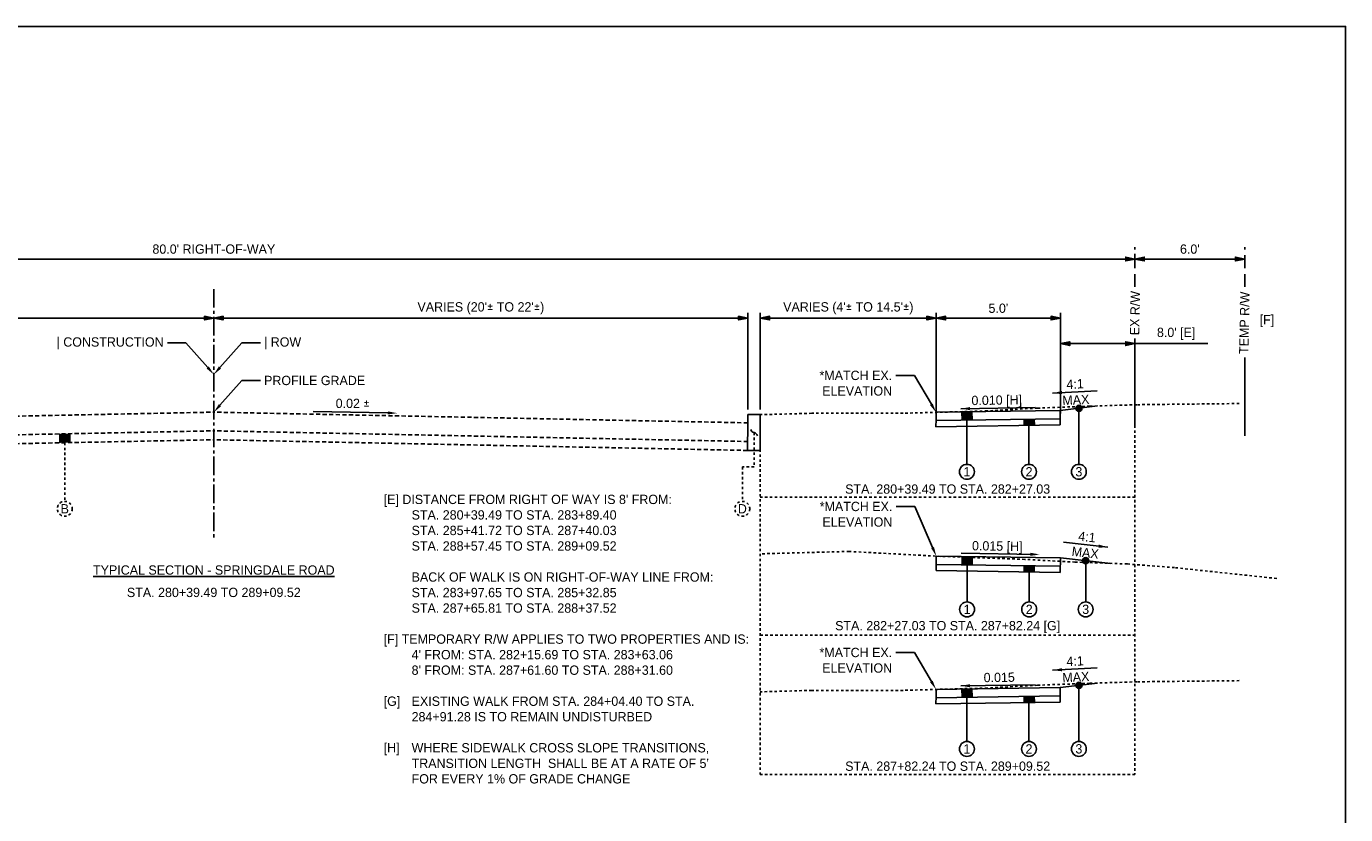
# Model space of a CAD drawing. Header units: feet. Extents: x 19045 to 19260, y 13883 to 14091.
# Tile 6 of 9: x 19083 to 19136, y 13986 to 14018. Entities that reach past the tile are written whole.
import ezdxf
from ezdxf import colors
from ezdxf.entities.mleader import LeaderData, LeaderLine
from ezdxf.math import Vec2, Vec3

# ---------------------------------------------------------------- set-up
doc = ezdxf.new("R2010")
doc.units = ezdxf.units.FT
doc.header["$MEASUREMENT"] = 0
for name, pattern in [('CENTER2', [1.125, 0.75, -0.125, 0.125, -0.125]), ('cl5', [25, 1.25, -1.25, 20, -1.25, 1.25]), ('DASHED', [0.75, 0.5, -0.25]), ('DASHED2', [0.375, 0.25, -0.125]), ('OhDOT_USTN2', [0.11, 0.069, -0.041]), ('OhDOT_USTN3', [0.22, 0.165, -0.055])]:
    doc.linetypes.add(name, pattern=pattern)
for name, color, linetype in [('CM_P_Sidewalk', 254, 'Continuous'), ('PF_X_Ground_Line', 3, 'OhDOT_USTN2'), ('PV_P_EOP', 7, 'Continuous'), ('PV_P_Text', 10, 'Continuous'), ('PV_X_EOP', 7, 'OhDOT_USTN3'), ('RW_X_CL_5', 6, 'cl5'), ('RW_X_Right_of_Way', 7, 'ROWEX-COEC')]:
    doc.layers.add(name, color=color, linetype=linetype)
doc.styles.add('Slanted-Normal', font='font31.shx', dxfattribs={"height": 0.125})
doc.styles.get("Standard").update_dxf_attribs({"font": 'font31.shx'})
doc.styles.add('Straight-Normal', font='font30.shx', dxfattribs={"height": 0.14})
doc.linetypes.add('ROWEX-COEC', pattern='A,0.75,-0.05,["Ex R/W",Straight-Normal,S=1,R=0,X=0,Y=-0.06],-0.7,0.75,-0.3,0.75,-0.3,0.75,-0.3,0.75,-0.3', length=5.7)
doc.dimstyles.new('Dec-1  Slanted', dxfattribs={"dimtxt": 0.125, "dimasz": 0.125, "dimexe": 0.07, "dimexo": 0.07, "dimgap": 0.07, "dimtad": 1, "dimdec": 1, "dimzin": 3, "dimdsep": 46, "dimtxsty": 'Slanted-Normal', "dimblk": 'Dim1', "dimcen": 0, "dimclrd": 95, "dimclre": 95, "dimclrt": 7, "dimadec": 1, "dimazin": 3, "dimtfac": 1, "dimtdec": 1, "dimtix": 1, "dimtofl": 0, "dimtmove": 1, "dimatfit": 3, "dimldrblk": 'Dim1', "dimfxl": 1, "dimtolj": 1, "dimtzin": 0, "dimlwd": -1, "dimlwe": -1, "dimarcsym": 0})

# ---------------------------------------------------------------- blocks, each defined once
blk = doc.blocks.new('Dim1')
h = blk.add_hatch(color=4)
h.dxf.hatch_style = 1
h.paths.add_polyline_path([(0, 0), (-1, -0.2), (-1, 0.2)])
at = {"color": 4}
blk.add_lwpolyline([(0, 0), (-1, -0.2), (-1, 0.2), (0, 0)], dxfattribs=at)
blk = doc.blocks.new('*D891')
at = {"layer": 'Defpoints', "color": 0, "transparency": 16777216}
for p in [(19051.78, 14008.767), (19051.78, 14008.584), (19127.775, 14008.602)]:
    blk.add_point(p, dxfattribs=at)
at = {"layer": 'PV_P_Text', "color": 95, "linetype": 'Continuous', "transparency": 16777216}
for p, q in [((19051.78, 14008.794), (19051.78, 14008.977)), ((19127.4, 14008.767), (19052.155, 14008.767)), ((19127.775, 14008.812), (19127.775, 14008.977))]:
    blk.add_line(p, q, dxfattribs=at)
at = {"layer": 'PV_P_Text', "color": 95, "transparency": 16777216, "xscale": 0.375, "yscale": 0.375, "zscale": 0.375, "rotation": 180}
blk.add_blockref('Dim1', (19051.78, 14008.767), dxfattribs=at)
at = {"layer": 'PV_P_Text', "color": 95, "transparency": 16777216, "xscale": 0.375, "yscale": 0.375, "zscale": 0.375}
blk.add_blockref('Dim1', (19127.775, 14008.767), dxfattribs=at)
at = {"layer": 'PV_P_Text', "color": 7, "transparency": 16777216, "insert": (19090.692, 14009.165), "char_height": 0.375, "attachment_point": 5, "style": 'Slanted-Normal'}
blk.add_mtext("\\A1;80.0' RIGHT-OF-WAY", dxfattribs=at)
blk = doc.blocks.new('*D892')
at = {"layer": 'Defpoints', "color": 0, "transparency": 16777216}
for p in [(19090.692, 14006.387), (19112.192, 14006.387), (19112.192, 14002.5)]:
    blk.add_point(p, dxfattribs=at)
at = {"layer": 'PV_P_Text', "color": 95, "linetype": 'Continuous', "transparency": 16777216}
for p, q in [((19112.192, 14002.71), (19112.192, 14006.597)), ((19091.067, 14006.387), (19111.817, 14006.387))]:
    blk.add_line(p, q, dxfattribs=at)
at = {"layer": 'PV_P_Text', "color": 95, "transparency": 16777216, "xscale": 0.375, "yscale": 0.375, "zscale": 0.375, "rotation": 180}
blk.add_blockref('Dim1', (19090.692, 14006.387), dxfattribs=at)
at = {"layer": 'PV_P_Text', "color": 95, "transparency": 16777216, "xscale": 0.375, "yscale": 0.375, "zscale": 0.375}
blk.add_blockref('Dim1', (19112.192, 14006.387), dxfattribs=at)
at = {"layer": 'PV_P_Text', "color": 7, "transparency": 16777216, "insert": (19101.442, 14006.784), "char_height": 0.375, "attachment_point": 5, "style": 'Slanted-Normal'}
blk.add_mtext("\\A1;VARIES (20'{\\fISOCPEUR|b0|i0|c0|p34;%%P} TO 22'{\\fISOCPEUR|b0|i0|c0|p34;%%P})", dxfattribs=at)
blk = doc.blocks.new('*D893')
at = {"layer": 'Defpoints', "color": 0, "transparency": 16777216}
for p in [(19069.192, 14006.387), (19090.692, 14006.387), (19069.192, 14002.5)]:
    blk.add_point(p, dxfattribs=at)
at = {"layer": 'PV_P_Text', "color": 95, "linetype": 'Continuous', "transparency": 16777216}
for p, q in [((19069.192, 14002.71), (19069.192, 14006.597)), ((19090.317, 14006.387), (19069.567, 14006.387))]:
    blk.add_line(p, q, dxfattribs=at)
at = {"layer": 'PV_P_Text', "color": 95, "transparency": 16777216, "xscale": 0.375, "yscale": 0.375, "zscale": 0.375, "rotation": 180}
blk.add_blockref('Dim1', (19069.192, 14006.387), dxfattribs=at)
at = {"layer": 'PV_P_Text', "color": 95, "transparency": 16777216, "xscale": 0.375, "yscale": 0.375, "zscale": 0.375}
blk.add_blockref('Dim1', (19090.692, 14006.387), dxfattribs=at)
at = {"layer": 'PV_P_Text', "color": 7, "transparency": 16777216, "insert": (19079.942, 14006.784), "char_height": 0.375, "attachment_point": 5, "style": 'Slanted-Normal'}
blk.add_mtext("\\A1;VARIES [20'{\\fISOCPEUR|b0|i0|c0|p34;%%P} TO 31.5'{\\fISOCPEUR|b0|i0|c0|p34;%%P})", dxfattribs=at)
blk = doc.blocks.new('*D894')
at = {"layer": 'Defpoints', "color": 0, "transparency": 16777216}
for p in [(19119.775, 14006.387), (19112.692, 14002.5), (19119.775, 14002.407)]:
    blk.add_point(p, dxfattribs=at)
at = {"layer": 'PV_P_Text', "color": 95, "linetype": 'Continuous', "transparency": 16777216}
for p, q in [((19112.692, 14002.71), (19112.692, 14006.597)), ((19119.775, 14002.617), (19119.775, 14006.597)), ((19113.067, 14006.387), (19119.4, 14006.387))]:
    blk.add_line(p, q, dxfattribs=at)
at = {"layer": 'PV_P_Text', "color": 95, "transparency": 16777216, "xscale": 0.375, "yscale": 0.375, "zscale": 0.375, "rotation": 180}
blk.add_blockref('Dim1', (19112.692, 14006.387), dxfattribs=at)
at = {"layer": 'PV_P_Text', "color": 95, "transparency": 16777216, "xscale": 0.375, "yscale": 0.375, "zscale": 0.375}
blk.add_blockref('Dim1', (19119.775, 14006.387), dxfattribs=at)
at = {"layer": 'PV_P_Text', "color": 7, "transparency": 16777216, "insert": (19116.234, 14006.784), "char_height": 0.375, "attachment_point": 5, "style": 'Slanted-Normal'}
blk.add_mtext("\\A1;VARIES (4'{\\fISOCPEUR|b0|i0|c0|p34;%%P} TO 14.5'{\\fISOCPEUR|b0|i0|c0|p34;%%P})", dxfattribs=at)
blk = doc.blocks.new('*D895')
at = {"layer": 'Defpoints', "color": 0, "transparency": 16777216}
for p in [(19132.191, 14009.129), (19127.775, 14009.028), (19132.191, 14008.767)]:
    blk.add_point(p, dxfattribs=at)
at = {"layer": 'PV_P_Text', "color": 95, "linetype": 'Continuous', "transparency": 16777216}
for p, q in [((19127.775, 14008.818), (19127.775, 14008.557)), ((19128.15, 14008.767), (19131.816, 14008.767)), ((19132.191, 14008.919), (19132.191, 14008.557))]:
    blk.add_line(p, q, dxfattribs=at)
at = {"layer": 'PV_P_Text', "color": 95, "transparency": 16777216, "xscale": 0.375, "yscale": 0.375, "zscale": 0.375, "rotation": 180}
blk.add_blockref('Dim1', (19127.775, 14008.767), dxfattribs=at)
at = {"layer": 'PV_P_Text', "color": 95, "transparency": 16777216, "xscale": 0.375, "yscale": 0.375, "zscale": 0.375}
blk.add_blockref('Dim1', (19132.191, 14008.767), dxfattribs=at)
at = {"layer": 'PV_P_Text', "color": 7, "transparency": 16777216, "insert": (19129.983, 14009.165), "char_height": 0.375, "attachment_point": 5, "style": 'Slanted-Normal'}
blk.add_mtext("\\A1;6.0'", dxfattribs=at)
blk = doc.blocks.new('*D896')
at = {"layer": 'Defpoints', "color": 0, "transparency": 16777216}
for p in [(19124.775, 14006.387), (19119.775, 14002.407), (19124.775, 14002.332)]:
    blk.add_point(p, dxfattribs=at)
at = {"layer": 'PV_P_Text', "color": 95, "linetype": 'Continuous', "transparency": 16777216}
for p, q in [((19119.775, 14002.617), (19119.775, 14006.597)), ((19124.775, 14002.542), (19124.775, 14006.597)), ((19120.15, 14006.387), (19124.4, 14006.387))]:
    blk.add_line(p, q, dxfattribs=at)
at = {"layer": 'PV_P_Text', "color": 95, "transparency": 16777216, "xscale": 0.375, "yscale": 0.375, "zscale": 0.375, "rotation": 180}
blk.add_blockref('Dim1', (19119.775, 14006.387), dxfattribs=at)
at = {"layer": 'PV_P_Text', "color": 95, "transparency": 16777216, "xscale": 0.375, "yscale": 0.375, "zscale": 0.375}
blk.add_blockref('Dim1', (19124.775, 14006.387), dxfattribs=at)
at = {"layer": 'PV_P_Text', "color": 7, "transparency": 16777216, "insert": (19122.275, 14006.784), "char_height": 0.375, "attachment_point": 5, "style": 'Slanted-Normal'}
blk.add_mtext("\\A1;5.0'", dxfattribs=at)
blk = doc.blocks.new('_Integral')
at = {"color": 0, "linetype": 'ByBlock', "lineweight": -2}
for centre, start, end in [((0.44, -0.09), 102, 168), ((-0.44, 0.09), 282, 348)]:
    blk.add_arc(centre, 0.454, start, end, dxfattribs=at)
blk = doc.blocks.new('*D898')
at = {"layer": 'Defpoints', "color": 0, "transparency": 16777216}
for p in [(19127.775, 14005.36), (19124.775, 14002.332), (19127.775, 14002.068)]:
    blk.add_point(p, dxfattribs=at)
at = {"layer": 'PV_P_Text', "color": 95, "linetype": 'Continuous', "transparency": 16777216}
for p, q in [((19124.775, 14002.542), (19124.775, 14005.57)), ((19125.15, 14005.36), (19127.4, 14005.36)), ((19127.775, 14002.278), (19127.775, 14005.57)), ((19127.775, 14005.36), (19130.713, 14005.36))]:
    blk.add_line(p, q, dxfattribs=at)
at = {"layer": 'PV_P_Text', "color": 95, "transparency": 16777216, "xscale": 0.375, "yscale": 0.375, "zscale": 0.375, "rotation": 180}
blk.add_blockref('Dim1', (19124.775, 14005.36), dxfattribs=at)
at = {"layer": 'PV_P_Text', "color": 95, "transparency": 16777216, "xscale": 0.375, "yscale": 0.375, "zscale": 0.375}
blk.add_blockref('Dim1', (19127.775, 14005.36), dxfattribs=at)
at = {"layer": 'PV_P_Text', "color": 7, "transparency": 16777216, "insert": (19129.432, 14005.757), "char_height": 0.375, "attachment_point": 5, "style": 'Slanted-Normal'}
blk.add_mtext("\\A1;8.0' [E]", dxfattribs=at)

msp = doc.modelspace()

# ---------------------------------------------------------------- hatches: boundary and pattern name
at = {"layer": 'PV_P_Text'}
h = msp.add_hatch(color=256, dxfattribs=at)
h.dxf.hatch_style = 1
edge = h.paths.add_edge_path()
edge.add_arc((19125.516, 14002.76), 0.125, 0, 360)
h = msp.add_hatch(color=256, dxfattribs=at)
h.dxf.hatch_style = 1
h.paths.add_polyline_path([(19121.208, 14002.615), (19120.808, 14002.609), (19120.818, 14002.277), (19121.218, 14002.283)])
h = msp.add_hatch(color=256, dxfattribs=at)
h.dxf.hatch_style = 1
h.paths.add_polyline_path([(19123.718, 14002.32), (19123.308, 14002.314), (19123.308, 14002.064), (19123.725, 14002.07)])
h = msp.add_hatch(color=256, dxfattribs=at)
h.dxf.hatch_style = 1
h.paths.add_polyline_path([(19084.492, 14001.725), (19084.892, 14001.733), (19084.892, 14001.373), (19084.492, 14001.366)])
h = msp.add_hatch(color=256, dxfattribs=at)
h.dxf.hatch_style = 1
h.paths.add_polyline_path([(19121.216, 13996.782), (19120.816, 13996.788), (19120.816, 13996.455), (19121.216, 13996.449)])
h = msp.add_hatch(color=256, dxfattribs=at)
h.dxf.hatch_style = 1
h.paths.add_polyline_path([(19123.716, 13996.411), (19123.316, 13996.417), (19123.316, 13996.167), (19123.716, 13996.161)])
h = msp.add_hatch(color=256, dxfattribs=at)
h.dxf.hatch_style = 1
edge = h.paths.add_edge_path()
edge.add_arc((19125.79, 13996.62), 0.125, 0, 360)
h = msp.add_hatch(color=256, dxfattribs=at)
h.dxf.hatch_style = 1
edge = h.paths.add_edge_path()
edge.add_arc((19125.516, 13991.602), 0.125, 0, 360)
h = msp.add_hatch(color=256, dxfattribs=at)
h.dxf.hatch_style = 1
h.paths.add_polyline_path([(19121.208, 13991.457), (19120.808, 13991.451), (19120.818, 13991.118), (19121.218, 13991.124)])
h = msp.add_hatch(color=256, dxfattribs=at)
h.dxf.hatch_style = 1
h.paths.add_polyline_path([(19123.718, 13991.162), (19123.308, 13991.156), (19123.308, 13990.906), (19123.725, 13990.912)])

# ---------------------------------------------------------------- linework, layer by layer
at = {"layer": 'PF_X_Ground_Line'}
for points in [[(19131.97, 14002.948), (19127.856, 14002.901), (19125.951, 14002.842), (19123.85, 14002.764), (19121.825, 14002.651), (19118.44, 14002.557), (19114.762, 14002.556), (19112.692, 14002.5)], [(19133.479, 13995.904), (19129.365, 13996.341), (19127.46, 13996.489), (19125.359, 13996.563), (19123.334, 13996.674), (19119.949, 13996.794), (19116.271, 13996.993), (19112.692, 13996.896)], [(19131.97, 13991.789), (19127.856, 13991.743), (19125.951, 13991.684), (19123.85, 13991.606), (19121.825, 13991.493), (19118.44, 13991.399), (19114.762, 13991.397), (19112.692, 13991.341)]]:
    msp.add_lwpolyline(points, dxfattribs=at)
at = {"layer": 'PV_P_EOP', "linetype": 'DASHED'}
for points in [[(19127.775, 14007.653), (19127.775, 14009.244)], [(19132.191, 14007.653), (19132.191, 14009.244)]]:
    msp.add_lwpolyline(points, dxfattribs=at)
at = {"layer": 'PV_P_EOP', "linetype": 'Continuous'}
for points in [[(19127.775, 14002.068), (19127.775, 14005.36)], [(19132.191, 14001.645), (19132.191, 14004.803)]]:
    msp.add_lwpolyline(points, dxfattribs=at)
at = {"layer": 'PV_P_Text', "linetype": 'ByBlock', "lineweight": -2}
for p, q in [((19124.461, 14003.369), (19126.258, 14003.458)), ((19120.762, 14002.739), (19123.763, 14002.784)), ((19097.696, 14002.569), (19094.696, 14002.629)), ((19120.775, 13996.919), (19123.776, 13996.874)), ((19124.895, 13997.36), (19126.685, 13997.164)), ((19124.461, 13992.21), (19126.258, 13992.3)), ((19120.762, 13991.58), (19123.763, 13991.625))]:
    msp.add_line(p, q, dxfattribs=at)
at = {"layer": 'PV_P_Text', "linetype": 'CENTER2'}
msp.add_lwpolyline([(19090.692, 14007.56), (19090.692, 13997.56)], dxfattribs=at)
at = {"layer": 'PV_P_Text'}
for points in [[(19126.266, 14002.852), (19124.766, 14002.669)], [(19125.516, 14002.76), (19125.516, 14000.499)], [(19119.766, 14002.31), (19119.762, 14002.011)], [(19124.766, 14002.669), (19119.766, 14002.594)], [(19119.766, 14002.31), (19119.766, 14002.594)], [(19124.766, 14002.336), (19119.771, 14002.261)], [(19120.808, 14002.609), (19120.818, 14002.277)], [(19121.008, 14002.314), (19121.008, 14000.499)], [(19121.208, 14002.615), (19121.218, 14002.283)], [(19123.308, 14002.314), (19123.308, 14002.064)], [(19123.718, 14002.32), (19123.725, 14002.07)], [(19124.766, 14002.669), (19124.766, 14002.086)], [(19084.492, 14001.725), (19084.492, 14001.366)], [(19084.892, 14001.733), (19084.892, 14001.374)], [(19124.766, 14002.086), (19119.762, 14002.011)], [(19123.508, 14002.067), (19123.508, 14000.499)], [(19119.775, 13996.804), (19119.766, 13996.221)], [(19124.77, 13996.396), (19119.77, 13996.471)], [(19124.775, 13996.729), (19119.775, 13996.804)], [(19120.816, 13996.788), (19120.816, 13996.455)], [(19121.016, 13996.452), (19121.016, 13994.958)], [(19121.216, 13996.782), (19121.216, 13996.449)], [(19123.316, 13996.417), (19123.316, 13996.167)], [(19123.716, 13996.411), (19123.716, 13996.161)], [(19124.775, 13996.729), (19124.766, 13996.146)], [(19126.805, 13996.512), (19124.775, 13996.729)], [(19125.79, 13996.62), (19125.79, 13994.958)], [(19124.766, 13996.146), (19119.766, 13996.221)], [(19123.516, 13996.164), (19123.516, 13994.958)], [(19126.266, 13991.694), (19124.766, 13991.511)], [(19125.516, 13991.602), (19125.516, 13989.341)], [(19119.766, 13991.152), (19119.762, 13990.852)], [(19124.766, 13991.511), (19119.766, 13991.436)], [(19119.766, 13991.152), (19119.766, 13991.436)], [(19124.766, 13991.177), (19119.771, 13991.103)], [(19120.808, 13991.451), (19120.818, 13991.118)], [(19121.008, 13991.129), (19121.008, 13989.341)], [(19121.208, 13991.457), (19121.218, 13991.124)], [(19123.308, 13991.156), (19123.308, 13990.906)], [(19123.718, 13991.162), (19123.725, 13990.912)], [(19124.766, 13991.511), (19124.766, 13990.927)], [(19124.766, 13990.927), (19119.762, 13990.852)], [(19123.508, 13990.909), (19123.508, 13989.341)]]:
    msp.add_lwpolyline(points, dxfattribs=at)
at = {"layer": 'PV_P_Text', "linetype": 'DASHED2', "ltscale": 0.333}
for points in [[(19112.692, 14002.5), (19112.692, 13993.618)], [(19112.442, 14001.779), (19112.442, 14000.395), (19111.968, 14000.395), (19111.968, 13999.01)], [(19127.775, 14002.068), (19127.775, 13993.618)], [(19084.692, 14001.37), (19084.692, 13999.01)], [(19127.775, 13999.172), (19112.692, 13999.172)], [(19112.692, 13996.896), (19112.692, 13988.014)], [(19127.775, 13996.464), (19127.775, 13988.014)], [(19112.692, 13993.618), (19127.775, 13993.618)], [(19127.775, 13988.014), (19112.692, 13988.014)]]:
    msp.add_lwpolyline(points, dxfattribs=at)
at = {"layer": 'PV_P_Text'}
for centre, radius in [((19125.516, 14002.76), 0.125), ((19121.008, 14000.199), 0.3), ((19123.508, 14000.199), 0.3), ((19125.516, 14000.199), 0.3), ((19125.79, 13996.62), 0.125), ((19121.016, 13994.658), 0.3), ((19123.516, 13994.658), 0.3), ((19125.79, 13994.658), 0.3), ((19125.516, 13991.602), 0.125), ((19121.008, 13989.041), 0.3), ((19123.508, 13989.041), 0.3), ((19125.516, 13989.041), 0.3)]:
    msp.add_circle(centre, radius, dxfattribs=at)
at = {"layer": 'PV_P_Text', "linetype": 'DASHED2', "ltscale": 0.333}
for centre in [(19084.692, 13998.71), (19111.968, 13998.71)]:
    msp.add_circle(centre, 0.3, dxfattribs=at)
at = {"layer": 'PV_P_Text'}
for points in [[(19124.832, 14003.45), (19124.461, 14003.369), (19124.838, 14003.325)], [(19121.136, 14002.807), (19120.762, 14002.739), (19121.138, 14002.682)], [(19097.697, 14002.632), (19098.071, 14002.562), (19097.695, 14002.507)], [(19123.562, 13996.814), (19123.937, 13996.871), (19123.563, 13996.939)], [(19126.305, 13997.142), (19126.685, 13997.164), (19126.319, 13997.267)], [(19124.832, 13992.291), (19124.461, 13992.21), (19124.838, 13992.166)], [(19121.136, 13991.648), (19120.762, 13991.58), (19121.138, 13991.523)]]:
    msp.add_solid(points, dxfattribs=at)
at = {"layer": 'PV_X_EOP'}
for points in [[(19069.192, 14002.17), (19090.692, 14002.6)], [(19112.192, 14002.17), (19090.692, 14002.6)], [(19069.192, 14001.419), (19090.692, 14001.849)], [(19112.192, 14001.419), (19090.692, 14001.849)], [(19069.192, 14001.06), (19090.692, 14001.49)], [(19112.17, 14001.06), (19090.692, 14001.49)]]:
    msp.add_lwpolyline(points, dxfattribs=at)
at = {"layer": 'RW_X_CL_5', "linetype": 'ByBlock'}
msp.add_lwpolyline([(19045.13, 14018.135), (19045.13, 13955.885), (19136.254, 13955.885), (19136.254, 14018.135)], close=True, dxfattribs=at)
at = {"layer": 'RW_X_Right_of_Way'}
for points in [[(19112.192, 14002.17), (19112.17, 14001.06)], [(19112.192, 14002.17), (19112.192, 14002.5), (19112.692, 14002.5), (19112.692, 14001.06)], [(19112.17, 14001.06), (19112.692, 14001.06)]]:
    msp.add_lwpolyline(points, dxfattribs=at)

# ---------------------------------------------------------------- block references
at = {"layer": 'PV_P_Text', "xscale": 0.375, "yscale": 0.375, "zscale": 0.375, "rotation": 90}
msp.add_blockref('_Integral', (19112.442, 14001.779), dxfattribs=at)

# ---------------------------------------------------------------- texts
at = {"insert": (19090.692, 13996.241), "char_height": 0.375, "width": 29.24884, "attachment_point": 5, "style": 'Slanted-Normal'}
msp.add_mtext('{\\LTYPICAL SECTION - SPRINGDALE ROAD}', dxfattribs=at)
at = {"layer": 'CM_P_Sidewalk', "insert": (19097.154, 13999.276), "char_height": 0.375, "attachment_point": 1}
msp.add_mtext_dynamic_manual_height_columns("\\pxi-3,l4,t4;[E] DISTANCE FROM RIGHT OF WAY IS 8' FROM: \\P^ISTA. 280+39.49 TO STA. 283+89.40  \\P^ISTA. 285+41.72 TO STA. 287+40.03\\P^ISTA. 288+57.45 TO STA. 289+09.52\\P\\P^IBACK OF WALK IS ON RIGHT-OF-WAY LINE FROM:\\P^ISTA. 283+97.65 TO STA. 285+32.85\\P^ISTA. 287+65.81 TO STA. 288+37.52\\P\\P[F] TEMPORARY R/W APPLIES TO TWO PROPERTIES AND IS:\\P^I4' FROM: STA. 282+15.69 TO STA. 283+63.06\\P^I8' FROM: STA. 287+61.60 TO STA. 288+31.60\\P\\P[G]^IEXISTING WALK FROM STA. 284+04.40 TO STA. 284+91.28 IS TO REMAIN UNDISTURBED\\P\\P[H]^IWHERE SIDEWALK CROSS SLOPE TRANSITIONS, TRANSITION LENGTH  SHALL BE AT A RATE OF 5' FOR EVERY 1% OF GRADE CHANGE", width=14.32229, gutter_width=42, heights=[0], dxfattribs=at)
at = {"layer": 'PV_P_Text', "style": 'Slanted-Normal'}
for s, rotation, p in [('4:1', 2.8422, (19125.025, 14003.529)), ('0.010 [H]', 0.8594, (19121.195, 14002.884)), ('MAX', 2.8422, (19124.86, 14002.881)), ('0.015 [H]', 359.1406, (19121.212, 13997.038)), ('4:1', 353.7554, (19125.478, 13997.429)), ('MAX', 353.7554, (19125.213, 13996.815)), ('4:1', 2.8422, (19125.025, 13992.371)), ('0.015', 0.8594, (19121.686, 13991.726)), ('MAX', 2.8422, (19124.86, 13991.722))]:
    msp.add_text(s, height=0.375, rotation=rotation, dxfattribs=at).set_placement(p)
at = {"layer": 'PV_P_Text', "char_height": 0.375, "attachment_point": 5, "rotation": 88.8542, "style": 'Slanted-Normal'}
for s, insert, width in [('EX R/W', (19127.775, 14006.589), 2.18377), ('TEMP R/W', (19132.181, 14006.199), 3.20594)]:
    msp.add_mtext(s, dxfattribs=dict(at, insert=insert, width=width))
at = {"layer": 'PV_P_Text', "char_height": 0.375, "attachment_point": 5, "style": 'Slanted-Normal'}
for s, insert, width in [('[F]', (19133.086, 14006.27), 2.03505), ('0.02 {\\fISOCPEUR|b0|i0|c0|p34;%%P}', (19096.283, 14002.952), 29.24884), ('STA. 280+39.49 TO STA. 282+27.03', (19120.234, 13999.502), 16.68248), ('STA. 280+39.49 TO 289+09.52', (19090.692, 13995.34), 29.24884), ('STA. 282+27.03 TO STA. 287+82.24 [G]', (19120.234, 13993.947), 16.68248), ('STA. 287+82.24 TO STA. 289+09.52', (19120.234, 13988.343), 16.68248)]:
    msp.add_mtext(s, dxfattribs=dict(at, insert=insert, width=width))
for s, insert in [('1', (19121.008, 14000.199)), ('2', (19123.508, 14000.199)), ('3', (19125.516, 14000.199)), ('B', (19084.692, 13998.71)), ('D', (19111.968, 13998.71)), ('1', (19121.016, 13994.658)), ('2', (19123.516, 13994.658)), ('3', (19125.79, 13994.658)), ('1', (19121.008, 13989.041)), ('2', (19123.508, 13989.041)), ('3', (19125.516, 13989.041))]:
    msp.add_mtext_dynamic_manual_height_columns(s, width=2.46234, gutter_width=0.625, heights=[0], dxfattribs=dict(at, insert=insert))

# ---------------------------------------------------------------- dimensions: what is measured, and where the dimension line sits
at = {"layer": 'PV_P_Text'}
for base, p1, p2, text, picture, middle in [((19051.78, 14008.767), (19127.775, 14008.602), (19051.78, 14008.584), "80.0' RIGHT-OF-WAY", '*D891', (19090.692, 14008.767)), ((19127.775, 14005.36), (19124.775, 14002.332), (19127.775, 14002.068), "8.0' [E]", '*D898', (19129.432, 14005.36))]:
    dim = msp.add_linear_dim(base=base, p1=p1, p2=p2, text=text, dimstyle='Dec-1  Slanted', override={"dimpost": "'"}, dxfattribs=at)
    dim.commit()
    dim.dimension.update_dxf_attribs({"geometry": picture, "text_midpoint": middle, "dimtype": 160})
for base, p1, p2, text, picture, middle in [((19132.191, 14008.767), (19127.775, 14009.028), (19132.191, 14009.129), "6.0'", '*D895', (19129.983, 14009.165)), ((19069.192, 14006.387), (19090.692, 14006.387), (19069.192, 14002.5), "VARIES [20'{\\fISOCPEUR|b0|i0|c0|p34;%%P} TO 31.5'{\\fISOCPEUR|b0|i0|c0|p34;%%P})", '*D893', (19079.942, 14006.784)), ((19112.192, 14006.387), (19090.692, 14006.387), (19112.192, 14002.5), "VARIES (20'{\\fISOCPEUR|b0|i0|c0|p34;%%P} TO 22'{\\fISOCPEUR|b0|i0|c0|p34;%%P})", '*D892', (19101.442, 14006.784)), ((19119.775, 14006.387), (19112.692, 14002.5), (19119.775, 14002.407), "VARIES (4'{\\fISOCPEUR|b0|i0|c0|p34;%%P} TO 14.5'{\\fISOCPEUR|b0|i0|c0|p34;%%P})", '*D894', (19116.234, 14006.784)), ((19124.775, 14006.387), (19119.775, 14002.407), (19124.775, 14002.332), "5.0'", '*D896', (19122.275, 14006.784))]:
    dim = msp.add_linear_dim(base=base, p1=p1, p2=p2, text=text, dimstyle='Dec-1  Slanted', override={"dimpost": "'"}, dxfattribs=at)
    dim.commit()
    dim.dimension.update_dxf_attribs({"geometry": picture, "text_midpoint": middle})

# ---------------------------------------------------------------- leaders
at = {"layer": 'RW_X_Right_of_Way'}
ml = msp.add_multileader_mtext('Standard', dxfattribs=at)
ml.set_content('| CONSTRUCTION ', color=256, style='Slanted-Normal')
ml.set_leader_properties()
ml.build(insert=Vec2(0, 0))
ml.multileader.update_dxf_attribs({"dogleg_length": 0.25, "arrow_head_size": 0.375, "scale": 3})
ctx = ml.context
ctx.base_point, ctx.scale, ctx.char_height, ctx.arrow_head_size, ctx.landing_gap_size, ctx.plane_origin = Vec3(19083.761, 14005.396), 3, 0.375, 0.375, 0.15, Vec3(19087.003, 14004.092)
ctx.text_align_type = 2
notes = []
notes.append((ctx, [(1, (1, 1, 0), (19089.57, 14005.396), (-1, 0), 0.75, [(0, [(19090.692, 14004.118)], 0, [])])]))
ctx.mtext.insert, ctx.mtext.alignment, ctx.mtext.flow_direction = Vec3(19088.67, 14005.615), 3, 5
ml = msp.add_multileader_mtext('Standard', dxfattribs=at)
ml.set_content('| ROW ', color=256, style='Slanted-Normal')
ml.set_leader_properties()
ml.build(insert=Vec2(0, 0))
ml.multileader.update_dxf_attribs({"dogleg_length": 0.25, "arrow_head_size": 0.375, "scale": 3})
ctx = ml.context
ctx.base_point, ctx.scale, ctx.char_height, ctx.arrow_head_size, ctx.landing_gap_size, ctx.plane_origin = Vec3(19092.564, 14005.396), 3, 0.375, 0.375, 0.15, Vec3(19090.748, 14004.092)
notes.append((ctx, [(0, (1, 1, 0), (19091.814, 14005.396), (1, 0), 0.75, [(0, [(19090.692, 14004.118)], 0, [])])]))
ctx.mtext.insert, ctx.mtext.flow_direction = Vec3(19092.714, 14005.615), 5
ml = msp.add_multileader_mtext('Standard', dxfattribs=at)
ml.set_content('*MATCH EX. \\PELEVATION', color=256, style='Slanted-Normal')
ml.set_leader_properties()
ml.build(insert=Vec2(0, 0))
ml.multileader.update_dxf_attribs({"dogleg_length": 0.25, "arrow_head_size": 0.375, "scale": 3})
ctx = ml.context
ctx.base_point, ctx.scale, ctx.char_height, ctx.arrow_head_size, ctx.landing_gap_size, ctx.plane_origin = Vec3(19114.647, 14004.082), 3, 0.375, 0.375, 0.15, Vec3(19119.823, 14002.568)
ctx.text_align_type = 2
notes.append((ctx, [(1, (1, 1, 0), (19118.899, 14004.082), (-1, 0), 0.75, [(0, [(19119.766, 14002.594)], 0, [])])]))
ctx.mtext.insert, ctx.mtext.alignment, ctx.mtext.flow_direction = Vec3(19117.999, 14004.269), 3, 5
ml = msp.add_multileader_mtext('Standard', dxfattribs=at)
ml.set_content('PROFILE GRADE ', color=256, style='Slanted-Normal')
ml.set_leader_properties()
ml.build(insert=Vec2(0, 0))
ml.multileader.update_dxf_attribs({"dogleg_length": 0.25, "arrow_head_size": 0.375, "scale": 3})
ctx = ml.context
ctx.base_point, ctx.scale, ctx.char_height, ctx.arrow_head_size, ctx.landing_gap_size, ctx.plane_origin = Vec3(19092.564, 14003.877), 3, 0.375, 0.375, 0.15, Vec3(19090.748, 14002.573)
notes.append((ctx, [(0, (1, 1, 0), (19091.814, 14003.877), (1, 0), 0.75, [(0, [(19090.692, 14002.6)], 0, [])])]))
ctx.mtext.insert, ctx.mtext.flow_direction = Vec3(19092.714, 14004.065), 5
ml = msp.add_multileader_mtext('Standard', dxfattribs=at)
ml.set_content('*MATCH EX. \\PELEVATION', color=256, style='Slanted-Normal')
ml.set_leader_properties()
ml.build(insert=Vec2(0, 0))
ml.multileader.update_dxf_attribs({"dogleg_length": 0.25, "arrow_head_size": 0.375, "scale": 3})
ctx = ml.context
ctx.base_point, ctx.scale, ctx.char_height, ctx.arrow_head_size, ctx.landing_gap_size, ctx.plane_origin = Vec3(19114.655, 13998.803), 3, 0.375, 0.375, 0.15, Vec3(19119.831, 13996.777)
ctx.text_align_type = 2
notes.append((ctx, [(1, (1, 1, 0), (19118.908, 13998.803), (-1, 0), 0.75, [(0, [(19119.775, 13996.804)], 0, [])])]))
ctx.mtext.insert, ctx.mtext.alignment, ctx.mtext.flow_direction = Vec3(19118.008, 13998.991), 3, 5
ml = msp.add_multileader_mtext('Standard', dxfattribs=at)
ml.set_content('*MATCH EX. \\PELEVATION', color=256, style='Slanted-Normal')
ml.set_leader_properties()
ml.build(insert=Vec2(0, 0))
ml.multileader.update_dxf_attribs({"dogleg_length": 0.25, "arrow_head_size": 0.375, "scale": 3})
ctx = ml.context
ctx.base_point, ctx.scale, ctx.char_height, ctx.arrow_head_size, ctx.landing_gap_size, ctx.plane_origin = Vec3(19114.647, 13992.923), 3, 0.375, 0.375, 0.15, Vec3(19119.823, 13991.409)
ctx.text_align_type = 2
notes.append((ctx, [(1, (1, 1, 0), (19118.899, 13992.923), (-1, 0), 0.75, [(0, [(19119.766, 13991.436)], 0, [])])]))
ctx.mtext.insert, ctx.mtext.alignment, ctx.mtext.flow_direction = Vec3(19117.999, 13993.111), 3, 5
for ctx, leaders in notes:
    for number, flags, end, landing, length, lines in leaders:
        leader = LeaderData()
        leader.index, (leader.has_last_leader_line, leader.has_dogleg_vector, leader.attachment_direction) = number, flags
        leader.last_leader_point, leader.dogleg_vector, leader.dogleg_length = Vec3(end), Vec3(landing), length
        for number, points, colour, breaks in lines:
            line = LeaderLine()
            line.index, line.vertices, line.color, line.breaks = number, Vec3.list(points), colors.encode_raw_color(colour), breaks
            leader.lines.append(line)
        ctx.leaders.append(leader)

doc.saveas('drawing.dxf')
